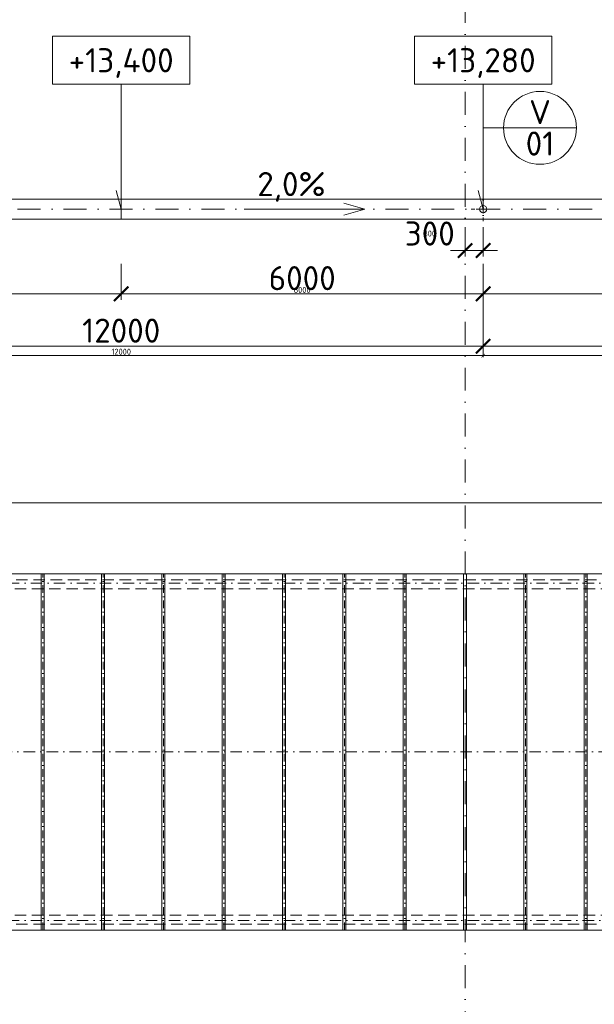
# Model space of a CAD drawing. Header units: millimetres. Extents: x -725694 to 5289369, y -1488057 to 2187451.
# Tile 193 of 256: x 58617 to 68142, y 200115 to 216441. Entities that reach past the tile are written whole.
import ezdxf
from ezdxf.enums import TextEntityAlignment as Align

# ---------------------------------------------------------------- set-up
doc = ezdxf.new("R2010")
doc.units = ezdxf.units.MM
for name, pattern in [('CENTERX2', [101.6, 63.5, -12.7, 12.7, -12.7]), ('DASHDOT', [25.4, 12.7, -6.35, 0, -6.35]), ('ČÁRKOVANÁ', [19.05, 12.7, -6.35])]:
    doc.linetypes.add(name, pattern=pattern)
doc.layers.get('Defpoints').update_dxf_attribs({"color": 8})
for name, color, linetype, lineweight in [('A99_N_kce-pohl', 1, 'Continuous', 9), ('A99_N_koty-200', 5, 'Continuous', 5), ('A99_N_koty-200 @ 200', 5, 'Continuous', 5), ('A99_N_koty-200 @ 50 (2)', 5, 'Continuous', 5), ('A99_N_koty-vysk', 160, 'Continuous', 5), ('A99_N_znaceni 200', 5, 'Continuous', 5), ('A99_S_osy', 1, 'CENTERX2', 5)]:
    doc.layers.add(name, color=color, linetype=linetype, lineweight=lineweight)
doc.styles.add('A99_kota', font='isocpeur.ttf', dxfattribs={"height": 2})
doc.styles.add('A99_popis', font='isocpeur.ttf')
doc.styles.add('ad_popis 100', font='isocpeur.ttf', dxfattribs={"height": 200})
doc.dimstyles.new('A99_kota_200 new', dxfattribs={"dimscale": 200, "dimtxt": 2, "dimasz": 1.2, "dimexe": 0.5, "dimexo": 1.5, "dimgap": 0.3, "dimtad": 1, "dimdec": 0, "dimzin": 3, "dimdsep": 46, "dimtxsty": 'A99_kota', "dimblk": 'ARCHTICK', "dimcen": 2.5, "dimazin": 2, "dimtfac": 0.75, "dimtdec": 0, "dimtmove": 2, "dimatfit": 0, "dimfxl": 0, "dimtolj": 1, "dimtzin": 0, "dimlwd": 5, "dimlwe": 5, "dimarcsym": 0})

# ---------------------------------------------------------------- blocks, each defined once
blk = doc.blocks.new('_ArchTick')
at = {"color": 0, "linetype": 'ByBlock', "const_width": 0.15}
blk.add_lwpolyline([(-0.5, -0.5), (0.5, 0.5)], dxfattribs=at)
blk = doc.blocks.new('*D5125')
at = {"layer": 'A99_N_koty-200', "color": 0, "linetype": 'Continuous', "lineweight": 5, "transparency": 16777216}
for p, q in [((66000, 213000), (66000, 212512.5)), ((66300, 213000), (66300, 212512.5)), ((66000, 212612.5), (65760, 212612.5)), ((66000, 212612.5), (66300, 212612.5)), ((66300, 212612.5), (66540, 212612.5))]:
    blk.add_line(p, q, dxfattribs=at)
at = {"layer": 'Defpoints', "color": 0, "linetype": 'Continuous', "lineweight": 0, "transparency": 16777216}
for p in [(66000, 213300), (66300, 213300), (66300, 212612.5)]:
    blk.add_point(p, dxfattribs=at)
at = {"layer": 'A99_N_koty-200', "color": 0, "linetype": 'Continuous', "lineweight": 5, "transparency": 16777216, "xscale": 240, "yscale": 240, "zscale": 240}
blk.add_blockref('_ArchTick', (66000, 212612.5), dxfattribs=at)
at = {"layer": 'A99_N_koty-200', "color": 0, "linetype": 'Continuous', "lineweight": 5, "transparency": 16777216, "xscale": 240, "yscale": 240, "zscale": 240, "rotation": 180}
blk.add_blockref('_ArchTick', (66300, 212612.5), dxfattribs=at)
at = {"layer": 'A99_N_koty-200', "color": 0, "linetype": 'Continuous', "transparency": 16777216, "insert": (65415, 212895), "char_height": 400, "attachment_point": 5, "style": 'A99_kota'}
blk.add_mtext('\\A1;300', dxfattribs=at)
blk = doc.blocks.new('*D5126')
at = {"layer": 'A99_N_koty-200', "color": 0, "linetype": 'Continuous', "lineweight": 5, "transparency": 16777216}
for p, q in [((66000, 212812.5), (66000, 212587.5)), ((66300, 212812.5), (66300, 212587.5)), ((66000, 212612.5), (65940, 212612.5)), ((66000, 212612.5), (66300, 212612.5)), ((66300, 212612.5), (66360, 212612.5))]:
    blk.add_line(p, q, dxfattribs=at)
at = {"layer": 'Defpoints', "color": 0, "linetype": 'Continuous', "lineweight": 0, "transparency": 16777216}
for p in [(66000, 213300), (66300, 213300), (66300, 212612.5)]:
    blk.add_point(p, dxfattribs=at)
at = {"layer": 'A99_N_koty-200', "color": 0, "linetype": 'Continuous', "lineweight": 5, "transparency": 16777216, "xscale": 60, "yscale": 60, "zscale": 60}
blk.add_blockref('_ArchTick', (66000, 212612.5), dxfattribs=at)
at = {"layer": 'A99_N_koty-200', "color": 0, "linetype": 'Continuous', "lineweight": 5, "transparency": 16777216, "xscale": 60, "yscale": 60, "zscale": 60, "rotation": 180}
blk.add_blockref('_ArchTick', (66300, 212612.5), dxfattribs=at)
at = {"layer": 'A99_N_koty-200', "color": 0, "linetype": 'Continuous', "transparency": 16777216, "insert": (65415, 212895), "char_height": 100, "attachment_point": 5, "style": 'A99_kota'}
blk.add_mtext('\\A1;300', dxfattribs=at)
blk = doc.blocks.new('*D5131')
at = {"layer": 'A99_N_koty-200', "color": 0, "linetype": 'Continuous', "lineweight": 5, "transparency": 16777216}
for p, q in [((54300, 211825), (54300, 210925)), ((66300, 211825), (66300, 210925)), ((54300, 211025), (66300, 211025))]:
    blk.add_line(p, q, dxfattribs=at)
at = {"layer": 'Defpoints', "color": 0, "linetype": 'Continuous', "lineweight": 0, "transparency": 16777216}
for p in [(54300, 213300), (66300, 213300), (66300, 211025)]:
    blk.add_point(p, dxfattribs=at)
at = {"layer": 'A99_N_koty-200', "color": 0, "linetype": 'Continuous', "lineweight": 5, "transparency": 16777216, "xscale": 240, "yscale": 240, "zscale": 240, "rotation": 180}
blk.add_blockref('_ArchTick', (54300, 211025), dxfattribs=at)
at = {"layer": 'A99_N_koty-200', "color": 0, "linetype": 'Continuous', "lineweight": 5, "transparency": 16777216, "xscale": 240, "yscale": 240, "zscale": 240}
blk.add_blockref('_ArchTick', (66300, 211025), dxfattribs=at)
at = {"layer": 'A99_N_koty-200', "color": 0, "linetype": 'Continuous', "transparency": 16777216, "insert": (60300, 211285), "char_height": 400, "attachment_point": 5, "style": 'A99_kota'}
blk.add_mtext('\\A1;12000', dxfattribs=at)
blk = doc.blocks.new('*D5132')
at = {"layer": 'A99_N_koty-200', "color": 0, "linetype": 'Continuous', "lineweight": 5, "transparency": 16777216}
for p, q in [((54300, 211070), (54300, 210845)), ((66300, 211070), (66300, 210845)), ((54300, 210870), (66300, 210870))]:
    blk.add_line(p, q, dxfattribs=at)
at = {"layer": 'Defpoints', "color": 0, "linetype": 'Continuous', "lineweight": 0, "transparency": 16777216}
for p in [(54300, 213300), (66300, 213300), (66300, 210870)]:
    blk.add_point(p, dxfattribs=at)
at = {"layer": 'A99_N_koty-200', "color": 0, "linetype": 'Continuous', "lineweight": 5, "transparency": 16777216, "xscale": 60, "yscale": 60, "zscale": 60, "rotation": 180}
blk.add_blockref('_ArchTick', (54300, 210870), dxfattribs=at)
at = {"layer": 'A99_N_koty-200', "color": 0, "linetype": 'Continuous', "lineweight": 5, "transparency": 16777216, "xscale": 60, "yscale": 60, "zscale": 60}
blk.add_blockref('_ArchTick', (66300, 210870), dxfattribs=at)
at = {"layer": 'A99_N_koty-200', "color": 0, "linetype": 'Continuous', "transparency": 16777216, "insert": (60300, 210935), "char_height": 100, "attachment_point": 5, "style": 'A99_kota'}
blk.add_mtext('\\A1;12000', dxfattribs=at)
blk = doc.blocks.new('*D5134')
at = {"layer": 'A99_N_koty-200', "color": 0, "linetype": 'Continuous', "lineweight": 5, "transparency": 16777216}
for p, q in [((54300, 212390), (54300, 211795)), ((60300, 212390), (60300, 211795)), ((54300, 211895), (60300, 211895))]:
    blk.add_line(p, q, dxfattribs=at)
at = {"layer": 'Defpoints', "color": 0, "linetype": 'Continuous', "lineweight": 0, "transparency": 16777216}
for p in [(54300, 212690), (60300, 212690), (60300, 211895)]:
    blk.add_point(p, dxfattribs=at)
at = {"layer": 'A99_N_koty-200', "color": 0, "linetype": 'Continuous', "lineweight": 5, "transparency": 16777216, "xscale": 240, "yscale": 240, "zscale": 240, "rotation": 180}
blk.add_blockref('_ArchTick', (54300, 211895), dxfattribs=at)
at = {"layer": 'A99_N_koty-200', "color": 0, "linetype": 'Continuous', "lineweight": 5, "transparency": 16777216, "xscale": 240, "yscale": 240, "zscale": 240}
blk.add_blockref('_ArchTick', (60300, 211895), dxfattribs=at)
at = {"layer": 'A99_N_koty-200', "color": 0, "linetype": 'Continuous', "transparency": 16777216, "insert": (57300, 212155), "char_height": 400, "attachment_point": 5, "style": 'A99_kota'}
blk.add_mtext('\\A1;6000', dxfattribs=at)
blk = doc.blocks.new('*D5135')
at = {"layer": 'A99_N_koty-200', "color": 0, "linetype": 'Continuous', "lineweight": 5, "transparency": 16777216}
for p, q in [((54300, 212095), (54300, 211870)), ((60300, 212095), (60300, 211870)), ((54300, 211895), (60300, 211895))]:
    blk.add_line(p, q, dxfattribs=at)
at = {"layer": 'Defpoints', "color": 0, "linetype": 'Continuous', "lineweight": 0, "transparency": 16777216}
for p in [(54300, 212690), (60300, 212690), (60300, 211895)]:
    blk.add_point(p, dxfattribs=at)
at = {"layer": 'A99_N_koty-200', "color": 0, "linetype": 'Continuous', "lineweight": 5, "transparency": 16777216, "xscale": 60, "yscale": 60, "zscale": 60, "rotation": 180}
blk.add_blockref('_ArchTick', (54300, 211895), dxfattribs=at)
at = {"layer": 'A99_N_koty-200', "color": 0, "linetype": 'Continuous', "lineweight": 5, "transparency": 16777216, "xscale": 60, "yscale": 60, "zscale": 60}
blk.add_blockref('_ArchTick', (60300, 211895), dxfattribs=at)
at = {"layer": 'A99_N_koty-200', "color": 0, "linetype": 'Continuous', "transparency": 16777216, "insert": (57300, 211960), "char_height": 100, "attachment_point": 5, "style": 'A99_kota'}
blk.add_mtext('\\A1;6000', dxfattribs=at)
blk = doc.blocks.new('*D5137')
at = {"layer": 'A99_N_koty-200', "color": 0, "linetype": 'Continuous', "lineweight": 5, "transparency": 16777216}
for p, q in [((60300, 212390), (60300, 211795)), ((66300, 212390), (66300, 211795)), ((66300, 211895), (60300, 211895))]:
    blk.add_line(p, q, dxfattribs=at)
at = {"layer": 'Defpoints', "color": 0, "linetype": 'Continuous', "lineweight": 0, "transparency": 16777216}
for p in [(60300, 212690), (66300, 212690), (60300, 211895)]:
    blk.add_point(p, dxfattribs=at)
at = {"layer": 'A99_N_koty-200', "color": 0, "linetype": 'Continuous', "lineweight": 5, "transparency": 16777216, "xscale": 240, "yscale": 240, "zscale": 240, "rotation": 180}
blk.add_blockref('_ArchTick', (60300, 211895), dxfattribs=at)
at = {"layer": 'A99_N_koty-200', "color": 0, "linetype": 'Continuous', "lineweight": 5, "transparency": 16777216, "xscale": 240, "yscale": 240, "zscale": 240}
blk.add_blockref('_ArchTick', (66300, 211895), dxfattribs=at)
at = {"layer": 'A99_N_koty-200', "color": 0, "linetype": 'Continuous', "transparency": 16777216, "insert": (63300, 212155), "char_height": 400, "attachment_point": 5, "style": 'A99_kota'}
blk.add_mtext('\\A1;6000', dxfattribs=at)
blk = doc.blocks.new('*D5138')
at = {"layer": 'A99_N_koty-200', "color": 0, "linetype": 'Continuous', "lineweight": 5, "transparency": 16777216}
for p, q in [((60300, 212095), (60300, 211870)), ((66300, 212095), (66300, 211870)), ((66300, 211895), (60300, 211895))]:
    blk.add_line(p, q, dxfattribs=at)
at = {"layer": 'Defpoints', "color": 0, "linetype": 'Continuous', "lineweight": 0, "transparency": 16777216}
for p in [(60300, 212690), (66300, 212690), (60300, 211895)]:
    blk.add_point(p, dxfattribs=at)
at = {"layer": 'A99_N_koty-200', "color": 0, "linetype": 'Continuous', "lineweight": 5, "transparency": 16777216, "xscale": 60, "yscale": 60, "zscale": 60, "rotation": 180}
blk.add_blockref('_ArchTick', (60300, 211895), dxfattribs=at)
at = {"layer": 'A99_N_koty-200', "color": 0, "linetype": 'Continuous', "lineweight": 5, "transparency": 16777216, "xscale": 60, "yscale": 60, "zscale": 60}
blk.add_blockref('_ArchTick', (66300, 211895), dxfattribs=at)
at = {"layer": 'A99_N_koty-200', "color": 0, "linetype": 'Continuous', "transparency": 16777216, "insert": (63300, 211960), "char_height": 100, "attachment_point": 5, "style": 'A99_kota'}
blk.add_mtext('\\A1;6000', dxfattribs=at)
blk = doc.blocks.new('*U66')
at = {"color": 0, "linetype": 'ByBlock'}
for p, q in [((5.7, -4), (5.7, -14.35)), ((5.7, -14.35), (5.286, -12.805))]:
    blk.add_line(p, q, dxfattribs=at)
blk.add_lwpolyline([(0, -4), (11.4, -4), (11.4, 0), (0, 0)], close=True, dxfattribs=at)
at = {"color": 0, "linetype": 'ByBlock', "style": 'A99_kota'}
for tag, p in [('VYSKA', (5.7, -2.241)), ('VYSKA_POPIS1', (5.7, -6.041)), ('VYSKA_POPIS2', (5.9, -9.541)), ('VYSKA_POPIS3', (5.9, -13.041))]:
    blk.add_attdef(tag, text='', height=2, dxfattribs=at).set_placement(p, align=Align.MIDDLE)
blk = doc.blocks.new('*D5503')
at = {"layer": 'A99_N_koty-200', "color": 0, "linetype": 'Continuous', "lineweight": 5, "transparency": 16777216}
for p, q in [((72000, 212695), (72000, 211795)), ((66300, 212390), (66300, 211795)), ((66300, 211895), (72000, 211895))]:
    blk.add_line(p, q, dxfattribs=at)
at = {"layer": 'Defpoints', "color": 0, "linetype": 'Continuous', "lineweight": 0, "transparency": 16777216}
for p in [(72000, 213180), (66300, 212690), (72000, 211895)]:
    blk.add_point(p, dxfattribs=at)
at = {"layer": 'A99_N_koty-200', "color": 0, "linetype": 'Continuous', "lineweight": 5, "transparency": 16777216, "xscale": 240, "yscale": 240, "zscale": 240, "rotation": 180}
blk.add_blockref('_ArchTick', (66300, 211895), dxfattribs=at)
at = {"layer": 'A99_N_koty-200', "color": 0, "linetype": 'Continuous', "lineweight": 5, "transparency": 16777216, "xscale": 240, "yscale": 240, "zscale": 240}
blk.add_blockref('_ArchTick', (72000, 211895), dxfattribs=at)
at = {"layer": 'A99_N_koty-200', "color": 0, "linetype": 'Continuous', "transparency": 16777216, "insert": (69150, 212155), "char_height": 400, "attachment_point": 5, "style": 'A99_kota'}
blk.add_mtext('\\A1;5700', dxfattribs=at)
blk = doc.blocks.new('*D5504')
at = {"layer": 'A99_N_koty-200', "color": 0, "linetype": 'Continuous', "lineweight": 5, "transparency": 16777216}
for p, q in [((66300, 212095), (66300, 211870)), ((72000, 212095), (72000, 211870)), ((66300, 211895), (72000, 211895))]:
    blk.add_line(p, q, dxfattribs=at)
at = {"layer": 'Defpoints', "color": 0, "linetype": 'Continuous', "lineweight": 0, "transparency": 16777216}
for p in [(72000, 213180), (66300, 212690), (72000, 211895)]:
    blk.add_point(p, dxfattribs=at)
at = {"layer": 'A99_N_koty-200', "color": 0, "linetype": 'Continuous', "lineweight": 5, "transparency": 16777216, "xscale": 60, "yscale": 60, "zscale": 60, "rotation": 180}
blk.add_blockref('_ArchTick', (66300, 211895), dxfattribs=at)
at = {"layer": 'A99_N_koty-200', "color": 0, "linetype": 'Continuous', "lineweight": 5, "transparency": 16777216, "xscale": 60, "yscale": 60, "zscale": 60}
blk.add_blockref('_ArchTick', (72000, 211895), dxfattribs=at)
at = {"layer": 'A99_N_koty-200', "color": 0, "linetype": 'Continuous', "transparency": 16777216, "insert": (69150, 211960), "char_height": 100, "attachment_point": 5, "style": 'A99_kota'}
blk.add_mtext('\\A1;5700', dxfattribs=at)
blk = doc.blocks.new('*D5512')
at = {"layer": 'A99_N_koty-200', "color": 0, "linetype": 'Continuous', "lineweight": 5, "transparency": 16777216}
for p, q in [((66300, 211825), (66300, 210925)), ((77700, 211825), (77700, 210925)), ((77700, 211025), (66300, 211025))]:
    blk.add_line(p, q, dxfattribs=at)
at = {"layer": 'Defpoints', "color": 0, "linetype": 'Continuous', "lineweight": 0, "transparency": 16777216}
for p in [(66300, 213300), (77700, 213300), (66300, 211025)]:
    blk.add_point(p, dxfattribs=at)
at = {"layer": 'A99_N_koty-200', "color": 0, "linetype": 'Continuous', "lineweight": 5, "transparency": 16777216, "xscale": 240, "yscale": 240, "zscale": 240, "rotation": 180}
blk.add_blockref('_ArchTick', (66300, 211025), dxfattribs=at)
at = {"layer": 'A99_N_koty-200', "color": 0, "linetype": 'Continuous', "lineweight": 5, "transparency": 16777216, "xscale": 240, "yscale": 240, "zscale": 240}
blk.add_blockref('_ArchTick', (77700, 211025), dxfattribs=at)
at = {"layer": 'A99_N_koty-200', "color": 0, "linetype": 'Continuous', "transparency": 16777216, "insert": (72000, 211285), "char_height": 400, "attachment_point": 5, "style": 'A99_kota'}
blk.add_mtext('\\A1;11400', dxfattribs=at)
blk = doc.blocks.new('*D5513')
at = {"layer": 'A99_N_koty-200', "color": 0, "linetype": 'Continuous', "lineweight": 5, "transparency": 16777216}
for p, q in [((66300, 211070), (66300, 210845)), ((77700, 211070), (77700, 210845)), ((77700, 210870), (66300, 210870))]:
    blk.add_line(p, q, dxfattribs=at)
at = {"layer": 'Defpoints', "color": 0, "linetype": 'Continuous', "lineweight": 0, "transparency": 16777216}
for p in [(66300, 213300), (77700, 213300), (66300, 210870)]:
    blk.add_point(p, dxfattribs=at)
at = {"layer": 'A99_N_koty-200', "color": 0, "linetype": 'Continuous', "lineweight": 5, "transparency": 16777216, "xscale": 60, "yscale": 60, "zscale": 60, "rotation": 180}
blk.add_blockref('_ArchTick', (66300, 210870), dxfattribs=at)
at = {"layer": 'A99_N_koty-200', "color": 0, "linetype": 'Continuous', "lineweight": 5, "transparency": 16777216, "xscale": 60, "yscale": 60, "zscale": 60}
blk.add_blockref('_ArchTick', (77700, 210870), dxfattribs=at)
at = {"layer": 'A99_N_koty-200', "color": 0, "linetype": 'Continuous', "transparency": 16777216, "insert": (72000, 210935), "char_height": 100, "attachment_point": 5, "style": 'A99_kota'}
blk.add_mtext('\\A1;11400', dxfattribs=at)
blk = doc.blocks.new('*U20')
at = {"color": 0, "linetype": 'ByBlock'}
blk.add_line((-3.02, 0), (3.02, 0), dxfattribs=at)
blk.add_circle((0, 0), 3.02, dxfattribs=at)
at = {"color": 0, "linetype": 'ByBlock', "style": 'A99_popis'}
for tag, p in [('KATEGORIE', (0, 1.31)), ('PRVEK', (0, -1.298))]:
    blk.add_attdef(tag, text='', height=2, dxfattribs=at).set_placement(p, align=Align.MIDDLE_CENTER)
blk = doc.blocks.new('*D5830')
at = {"layer": 'A99_N_koty-200', "color": 0, "linetype": 'Continuous', "lineweight": 5, "transparency": 16777216}
for p, q in [((11960, 207630), (11960, 208530)), ((78000, 207630), (78000, 208530)), ((11960, 208430), (78000, 208430))]:
    blk.add_line(p, q, dxfattribs=at)
at = {"layer": 'Defpoints', "color": 0, "linetype": 'Continuous', "lineweight": 0, "transparency": 16777216}
for p in [(78000, 208430), (11960, 207255), (78000, 207255)]:
    blk.add_point(p, dxfattribs=at)
at = {"layer": 'A99_N_koty-200', "color": 0, "linetype": 'Continuous', "lineweight": 5, "transparency": 16777216, "xscale": 240, "yscale": 240, "zscale": 240, "rotation": 180}
blk.add_blockref('_ArchTick', (11960, 208430), dxfattribs=at)
at = {"layer": 'A99_N_koty-200', "color": 0, "linetype": 'Continuous', "lineweight": 5, "transparency": 16777216, "xscale": 240, "yscale": 240, "zscale": 240}
blk.add_blockref('_ArchTick', (78000, 208430), dxfattribs=at)
at = {"layer": 'A99_N_koty-200', "color": 0, "linetype": 'Continuous', "transparency": 16777216, "insert": (44980, 208690), "char_height": 400, "attachment_point": 5, "style": 'A99_kota'}
blk.add_mtext('\\A1;66040', dxfattribs=at)
blk = doc.blocks.new('*D5831')
at = {"layer": 'A99_N_koty-200', "color": 0, "linetype": 'Continuous', "lineweight": 5, "transparency": 16777216}
for p, q in [((11960, 208230), (11960, 208455)), ((11960, 208430), (78000, 208430)), ((78000, 208230), (78000, 208455))]:
    blk.add_line(p, q, dxfattribs=at)
at = {"layer": 'Defpoints', "color": 0, "linetype": 'Continuous', "lineweight": 0, "transparency": 16777216}
for p in [(78000, 208430), (11960, 207255), (78000, 207255)]:
    blk.add_point(p, dxfattribs=at)
at = {"layer": 'A99_N_koty-200', "color": 0, "linetype": 'Continuous', "lineweight": 5, "transparency": 16777216, "xscale": 60, "yscale": 60, "zscale": 60, "rotation": 180}
blk.add_blockref('_ArchTick', (11960, 208430), dxfattribs=at)
at = {"layer": 'A99_N_koty-200', "color": 0, "linetype": 'Continuous', "lineweight": 5, "transparency": 16777216, "xscale": 60, "yscale": 60, "zscale": 60}
blk.add_blockref('_ArchTick', (78000, 208430), dxfattribs=at)
at = {"layer": 'A99_N_koty-200', "color": 0, "linetype": 'Continuous', "transparency": 16777216, "insert": (44980, 208495), "char_height": 100, "attachment_point": 5, "style": 'A99_kota'}
blk.add_mtext('\\A1;66040', dxfattribs=at)
blk = doc.blocks.new('*U6206')
at = {"layer": 'A99_N_koty-200 @ 200', "linetype": 'Continuous'}
dim = blk.add_linear_dim(base=(66300, 212612.5), p1=(66000, 213300), p2=(66300, 213300), dimstyle='A99_kota_200 new', override={"dimscale": 200, "dimtix": 1, "dimtofl": 1, "dimtmove": 2, "dimatfit": 0}, dxfattribs=at)
dim.commit()
dim.dimension.update_dxf_attribs({"geometry": '*D5125', "text_midpoint": (65415, 212895), "dimtype": 128})
at = {"layer": 'A99_N_koty-200 @ 50 (2)', "linetype": 'Continuous'}
dim = blk.add_linear_dim(base=(66300, 212612.5), p1=(66000, 213300), p2=(66300, 213300), dimstyle='A99_kota_200 new', override={"dimscale": 50, "dimtix": 1, "dimtofl": 1, "dimtmove": 2, "dimatfit": 0}, dxfattribs=at)
dim.commit()
dim.dimension.update_dxf_attribs({"geometry": '*D5126', "text_midpoint": (65415, 212895), "dimtype": 128})
blk = doc.blocks.new('*U6208')
at = {"layer": 'A99_N_koty-200 @ 200', "linetype": 'Continuous'}
dim = blk.add_linear_dim(base=(66300, 211025), p1=(54300, 213300), p2=(66300, 213300), dimstyle='A99_kota_200 new', override={"dimscale": 200, "dimtix": 1, "dimtofl": 1, "dimtmove": 2, "dimatfit": 0}, dxfattribs=at)
dim.commit()
dim.dimension.update_dxf_attribs({"geometry": '*D5131', "text_midpoint": (60300, 211285)})
at = {"layer": 'A99_N_koty-200 @ 50 (2)', "linetype": 'Continuous'}
dim = blk.add_linear_dim(base=(66300, 210870), p1=(54300, 213300), p2=(66300, 213300), dimstyle='A99_kota_200 new', override={"dimscale": 50, "dimtix": 1, "dimtofl": 1, "dimtmove": 2, "dimatfit": 0}, dxfattribs=at)
dim.commit()
dim.dimension.update_dxf_attribs({"geometry": '*D5132', "text_midpoint": (60300, 210935)})
blk = doc.blocks.new('*U6209')
at = {"layer": 'A99_N_koty-200 @ 200', "linetype": 'Continuous'}
dim = blk.add_linear_dim(base=(60300, 211895), p1=(54300, 212690), p2=(60300, 212690), dimstyle='A99_kota_200 new', override={"dimscale": 200, "dimtix": 1, "dimtofl": 1, "dimtmove": 2, "dimatfit": 0}, dxfattribs=at)
dim.commit()
dim.dimension.update_dxf_attribs({"geometry": '*D5134', "text_midpoint": (57300, 212155)})
at = {"layer": 'A99_N_koty-200 @ 50 (2)', "linetype": 'Continuous'}
dim = blk.add_linear_dim(base=(60300, 211895), p1=(54300, 212690), p2=(60300, 212690), dimstyle='A99_kota_200 new', override={"dimscale": 50, "dimtix": 1, "dimtofl": 1, "dimtmove": 2, "dimatfit": 0}, dxfattribs=at)
dim.commit()
dim.dimension.update_dxf_attribs({"geometry": '*D5135', "text_midpoint": (57300, 211960)})
blk = doc.blocks.new('*U6210')
at = {"layer": 'A99_N_koty-200 @ 200', "linetype": 'Continuous'}
dim = blk.add_linear_dim(base=(60300, 211895), p1=(66300, 212690), p2=(60300, 212690), angle=180, dimstyle='A99_kota_200 new', override={"dimscale": 200, "dimtix": 1, "dimtofl": 1, "dimtmove": 2, "dimatfit": 0}, dxfattribs=at)
dim.commit()
dim.dimension.update_dxf_attribs({"geometry": '*D5137', "text_midpoint": (63300, 212155)})
at = {"layer": 'A99_N_koty-200 @ 50 (2)', "linetype": 'Continuous'}
dim = blk.add_linear_dim(base=(60300, 211895), p1=(66300, 212690), p2=(60300, 212690), angle=180, dimstyle='A99_kota_200 new', override={"dimscale": 50, "dimtix": 1, "dimtofl": 1, "dimtmove": 2, "dimatfit": 0}, dxfattribs=at)
dim.commit()
dim.dimension.update_dxf_attribs({"geometry": '*D5138', "text_midpoint": (63300, 211960)})
blk = doc.blocks.new('*U6332')
at = {"layer": 'A99_N_koty-200 @ 200', "linetype": 'Continuous'}
dim = blk.add_linear_dim(base=(72000, 211895), p1=(66300, 212690), p2=(72000, 213180), dimstyle='A99_kota_200 new', override={"dimscale": 200, "dimtix": 1, "dimtofl": 1, "dimtmove": 2, "dimatfit": 0}, dxfattribs=at)
dim.commit()
dim.dimension.update_dxf_attribs({"geometry": '*D5503', "text_midpoint": (69150, 212155)})
at = {"layer": 'A99_N_koty-200 @ 50 (2)', "linetype": 'Continuous'}
dim = blk.add_linear_dim(base=(72000, 211895), p1=(66300, 212690), p2=(72000, 213180), dimstyle='A99_kota_200 new', override={"dimscale": 50, "dimtix": 1, "dimtofl": 1, "dimtmove": 2, "dimatfit": 0}, dxfattribs=at)
dim.commit()
dim.dimension.update_dxf_attribs({"geometry": '*D5504', "text_midpoint": (69150, 211960)})
blk = doc.blocks.new('*U6335')
at = {"layer": 'A99_N_koty-200 @ 200', "linetype": 'Continuous'}
dim = blk.add_linear_dim(base=(66300, 211025), p1=(77700, 213300), p2=(66300, 213300), angle=180, dimstyle='A99_kota_200 new', override={"dimscale": 200, "dimtix": 1, "dimtofl": 1, "dimtmove": 2, "dimatfit": 0}, dxfattribs=at)
dim.commit()
dim.dimension.update_dxf_attribs({"geometry": '*D5512', "text_midpoint": (72000, 211285)})
at = {"layer": 'A99_N_koty-200 @ 50 (2)', "linetype": 'Continuous'}
dim = blk.add_linear_dim(base=(66300, 210870), p1=(77700, 213300), p2=(66300, 213300), angle=180, dimstyle='A99_kota_200 new', override={"dimscale": 50, "dimtix": 1, "dimtofl": 1, "dimtmove": 2, "dimatfit": 0}, dxfattribs=at)
dim.commit()
dim.dimension.update_dxf_attribs({"geometry": '*D5513', "text_midpoint": (72000, 210935)})
blk = doc.blocks.new('*U6470')
at = {"layer": 'A99_N_koty-200 @ 200', "linetype": 'Continuous'}
dim = blk.add_linear_dim(base=(78000, 208430), p1=(11960, 207255), p2=(78000, 207255), dimstyle='A99_kota_200 new', override={"dimscale": 200, "dimtix": 1, "dimtofl": 1, "dimtmove": 2, "dimatfit": 0}, dxfattribs=at)
dim.commit()
dim.dimension.update_dxf_attribs({"geometry": '*D5830', "text_midpoint": (44980, 208690)})
at = {"layer": 'A99_N_koty-200 @ 50 (2)', "linetype": 'Continuous'}
dim = blk.add_linear_dim(base=(78000, 208430), p1=(11960, 207255), p2=(78000, 207255), dimstyle='A99_kota_200 new', override={"dimscale": 50, "dimtix": 1, "dimtofl": 1, "dimtmove": 2, "dimatfit": 0}, dxfattribs=at)
dim.commit()
dim.dimension.update_dxf_attribs({"geometry": '*D5831', "text_midpoint": (44980, 208495)})

msp = doc.modelspace()

# ---------------------------------------------------------------- linework, layer by layer
at = {"layer": 'A99_N_kce-pohl', "linetype": 'Continuous', "lineweight": 9}
for p, q in [((58975, 201345), (58975, 207255)), ((59025, 201345), (59025, 207255)), ((59975, 201345), (59975, 207255)), ((60025, 201345), (60025, 207255)), ((60975, 201345), (60975, 207255)), ((61025, 201345), (61025, 207255)), ((61975, 201345), (61975, 207255)), ((62025, 201345), (62025, 207255)), ((62975, 201345), (62975, 207255)), ((63025, 201345), (63025, 207255)), ((63975, 201345), (63975, 207255)), ((64025, 201345), (64025, 207255)), ((64975, 201345), (64975, 207255)), ((65025, 201345), (65025, 207255)), ((65975, 201345), (65975, 207255)), ((66025, 201345), (66025, 207255)), ((66975, 201345), (66975, 207255)), ((67025, 201345), (67025, 207255)), ((67975, 201345), (67975, 207255)), ((68025, 201345), (68025, 207255))]:
    msp.add_line(p, q, dxfattribs=at)
at = {"layer": 'A99_N_kce-pohl', "linetype": 'Continuous', "ltscale": 25}
msp.add_lwpolyline([(150690, 213135), (150690, 213465), (6000, 213465), (6000, 213135)], close=True, dxfattribs=at)
at = {"layer": 'A99_N_kce-pohl', "linetype": 'Continuous', "lineweight": 5}
msp.add_lwpolyline([(60300, 213135), (60300, 213465)], dxfattribs=at)
at = {"layer": 'A99_N_kce-pohl', "linetype": 'DASHDOT', "lineweight": 5, "ltscale": 5}
for points in [[(66300, 213100), (66300, 213500)], [(66100, 213300), (66500, 213300)]]:
    msp.add_lwpolyline(points, dxfattribs=at)
at = {"layer": 'A99_N_kce-pohl', "linetype": 'Continuous', "lineweight": 9}
msp.add_lwpolyline([(11930, 207255), (144620, 207255), (144620, 201345), (11930, 201345)], close=True, dxfattribs=at)
at = {"layer": 'A99_N_kce-pohl', "linetype": 'ČÁRKOVANÁ', "lineweight": 9, "ltscale": 15}
for points in [[(144760, 207155), (11790, 207155)], [(144450, 207005.3), (12100, 207005.3)], [(144450, 201594.7), (12100, 201594.7)], [(144760, 201445), (11790, 201445)]]:
    msp.add_lwpolyline(points, dxfattribs=at)
at = {"layer": 'A99_N_kce-pohl', "linetype": 'Continuous', "lineweight": 9}
for points in [[(58975, 204675), (58975, 204495)], [(59025, 204675), (59025, 204495)], [(59975, 204675), (59975, 204495)], [(60025, 204675), (60025, 204495)], [(60975, 204675), (60975, 204495)], [(61025, 204675), (61025, 204495)], [(61975, 204675), (61975, 204495)], [(62025, 204675), (62025, 204495)], [(62975, 204675), (62975, 204495)], [(63025, 204675), (63025, 204495)], [(63975, 204675), (63975, 204495)], [(64025, 204675), (64025, 204495)], [(64975, 204675), (64975, 204495)], [(65025, 204675), (65025, 204495)], [(65975, 204675), (65975, 204495)], [(66025, 204675), (66025, 204495)], [(66975, 204675), (66975, 204495)], [(67025, 204675), (67025, 204495)], [(67975, 204675), (67975, 204495)], [(68025, 204675), (68025, 204495)]]:
    msp.add_lwpolyline(points, dxfattribs=at)
at = {"layer": 'A99_N_kce-pohl', "linetype": 'Continuous'}
msp.add_circle((66300, 213300), 60, dxfattribs=at)
at = {"layer": 'A99_N_koty-vysk'}
for points in [[(64340, 213300), (63990, 213400)], [(64340, 213300), (62340, 213300)], [(64340, 213300), (63990, 213200)]]:
    msp.add_lwpolyline(points, dxfattribs=at)
at = {"layer": 'A99_N_znaceni 200'}
msp.add_lwpolyline([(66638.5, 214646.5), (66300, 214646.5)], dxfattribs=at)
at = {"layer": 'A99_S_osy', "linetype": 'DASHDOT', "lineweight": 5, "ltscale": 10}
for p, q in [((59000, 201345), (59000, 207255)), ((60000, 201345), (60000, 207255)), ((61000, 201345), (61000, 207255)), ((62000, 201345), (62000, 207255)), ((63000, 201345), (63000, 207255)), ((64000, 201345), (64000, 207255)), ((65000, 201345), (65000, 207255)), ((67000, 201345), (67000, 207255)), ((68000, 201345), (68000, 207255))]:
    msp.add_line(p, q, dxfattribs=at)
at = {"layer": 'A99_S_osy', "linetype": 'DASHDOT', "lineweight": 5, "ltscale": 30}
for points in [[(66000, 250300), (66000, 146890)], [(179375, 213300), (4375, 213300)]]:
    msp.add_lwpolyline(points, dxfattribs=at)
at = {"layer": 'A99_S_osy', "linetype": 'DASHDOT', "lineweight": 5, "ltscale": 15}
for points in [[(144740, 207095), (11865, 207095)], [(144620, 204300), (11930, 204300)], [(144740, 201505), (11865, 201505)]]:
    msp.add_lwpolyline(points, dxfattribs=at)

# ---------------------------------------------------------------- block references
at = {"layer": 'A99_N_koty-200', "color": 3, "linetype": 'Continuous', "lineweight": 0}
for name in ['*U6208', '*U6206', '*U6335', '*U6332', '*U6209', '*U6210', '*U6470']:
    msp.add_blockref(name, (0, 0), dxfattribs=at)
at = {"layer": 'A99_N_koty-vysk', "xscale": 200, "yscale": 200, "zscale": 200}
for p, values in [((59160, 216170), {'VYSKA': '+13,400'}), ((65160, 216170), {'VYSKA': '+13,280'})]:
    msp.add_blockref('*U66', p, dxfattribs=at).add_auto_attribs(values)
at = {"layer": 'A99_N_znaceni 200', "xscale": 200, "yscale": 200, "zscale": 200}
msp.add_blockref('*U20', (67242.5, 214646.5), dxfattribs=at).add_auto_attribs({'KATEGORIE': 'V', 'PRVEK': '01'})

# ---------------------------------------------------------------- texts
at = {"layer": 'A99_N_koty-vysk', "insert": (63687, 213915), "char_height": 400, "attachment_point": 3, "style": 'ad_popis 100'}
msp.add_mtext_dynamic_manual_height_columns('2,0%', width=673.852, gutter_width=2000, heights=[0], dxfattribs=at)

doc.saveas('drawing.dxf')
